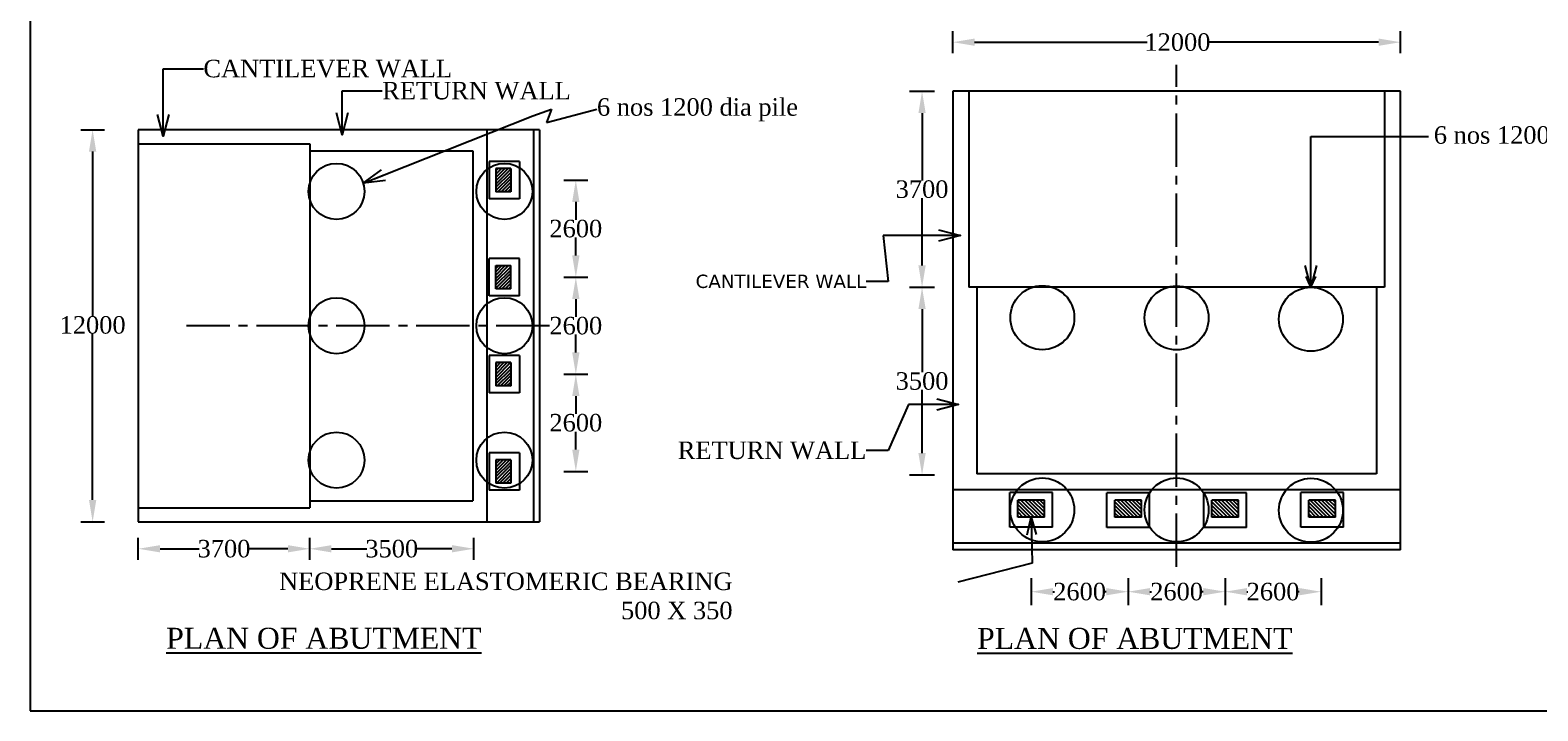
# Model space of a CAD drawing. Header units: millimetres. Extents: x -20950785 to 389010297, y -11535949 to 14056629.
# Tile 5 of 256: x 7967120 to 8031777, y -1181503 to -1152341. Entities that reach past the tile are written whole.
import ezdxf

# ---------------------------------------------------------------- set-up
doc = ezdxf.new("R2010")
doc.units = ezdxf.units.MM
doc.header["$LTSCALE"] = 60
doc.header["$MEASUREMENT"] = 0
doc.linetypes.add('CENTER2', pattern=[28.575, 19.05, -3.175, 3.175, -3.175])
doc.layers.add('TEXT', color=7, linetype='Continuous')
doc.dimstyles.get("Standard").update_dxf_attribs({"dimtxt": 400, "dimasz": 215, "dimexe": 0.18, "dimexo": 0.0625, "dimgap": 0.09, "dimtad": 0, "dimtih": 1, "dimtoh": 1, "dimdec": 0, "dimzin": 4, "dimdsep": 46, "dimtxsty": 'Standard', "dimblk": 'OPEN90', "dimcen": 0, "dimadec": 0, "dimazin": 1, "dimtfac": 1, "dimtdec": 0, "dimtix": 1, "dimtofl": 0, "dimtmove": 0, "dimatfit": 3, "dimldrblk": 'OPEN30', "dimfxl": 1, "dimtolj": 1, "dimtzin": 0, "dimarcsym": 0})
pattern_1 = [(45, (6699277.82, -1304423.08), (-70.710678, 70.710678), [])]

# ---------------------------------------------------------------- blocks, each defined once
blk = doc.blocks.new('*D218')
at = {"color": 0, "linetype": 'Continuous', "lineweight": -2, "transparency": 16777216}
for p, q in [((7990510, -1167084), (7990521, -1167084)), ((7990521, -1168019), (7990521, -1168782)), ((7990521, -1170308), (7990521, -1169545)), ((7990521, -1171243), (7990521, -1171243))]:
    blk.add_line(p, q, dxfattribs=at)
for points in [[(7990365, -1168019), (7990676, -1168019), (7990521, -1167084)], [(7990365, -1170308), (7990676, -1170308), (7990521, -1171243)]]:
    blk.add_solid(points, dxfattribs=at)
at = {"layer": 'Defpoints', "color": 0, "linetype": 'Continuous', "lineweight": -2, "transparency": 16777216}
for p in [(7990510, -1167084), (7990521, -1171243), (7990521, -1171243)]:
    blk.add_point(p, dxfattribs=at)
at = {"color": 0, "linetype": 'Continuous', "transparency": 16777216, "insert": (7990521, -1169164), "char_height": 500, "attachment_point": 5}
blk.add_mtext('\\A1;{\\fTimes New Roman|b0|i0|c0|p18;\\H1.5x;2600}', dxfattribs=at)
blk = doc.blocks.new('*D219')
at = {"color": 0, "linetype": 'Continuous', "lineweight": -2, "transparency": 16777216}
for p, q in [((7990521, -1162925), (7990521, -1162925)), ((7990521, -1163860), (7990521, -1164623)), ((7990521, -1166149), (7990521, -1165386)), ((7990500, -1167084), (7990521, -1167084))]:
    blk.add_line(p, q, dxfattribs=at)
for points in [[(7990365, -1163860), (7990677, -1163860), (7990521, -1162925)], [(7990365, -1166149), (7990677, -1166149), (7990521, -1167084)]]:
    blk.add_solid(points, dxfattribs=at)
at = {"layer": 'Defpoints', "color": 0, "linetype": 'Continuous', "lineweight": -2, "transparency": 16777216}
for p in [(7990521, -1162925), (7990500, -1167084), (7990521, -1167084)]:
    blk.add_point(p, dxfattribs=at)
at = {"color": 0, "linetype": 'Continuous', "transparency": 16777216, "insert": (7990521, -1165005), "char_height": 500, "attachment_point": 5}
blk.add_mtext('\\A1;{\\fTimes New Roman|b0|i0|c0|p18;\\H1.5x;2600}', dxfattribs=at)
blk = doc.blocks.new('*D220')
at = {"color": 0, "linetype": 'Continuous', "lineweight": -2, "transparency": 16777216}
for p, q in [((7969799, -1156605), (7969799, -1156605)), ((7969799, -1157540), (7969799, -1164592)), ((7969799, -1172470), (7969799, -1165355)), ((7969799, -1173405), (7969799, -1173405))]:
    blk.add_line(p, q, dxfattribs=at)
for points in [[(7969643, -1157540), (7969955, -1157540), (7969799, -1156605)], [(7969643, -1172470), (7969955, -1172470), (7969799, -1173405)]]:
    blk.add_solid(points, dxfattribs=at)
at = {"layer": 'Defpoints', "color": 0, "linetype": 'Continuous', "lineweight": -2, "transparency": 16777216}
for p in [(7969799, -1156605), (7969799, -1173405), (7969799, -1173405)]:
    blk.add_point(p, dxfattribs=at)
at = {"color": 0, "linetype": 'Continuous', "transparency": 16777216, "insert": (7969799, -1164974), "char_height": 500, "attachment_point": 5}
blk.add_mtext('\\A1;{\\fTimes New Roman|b0|i0|c0|p18;\\H1.5x;12000}', dxfattribs=at)
blk = doc.blocks.new('*D215')
at = {"color": 0, "linetype": 'Continuous', "lineweight": -2, "transparency": 16777216}
for p, q in [((7971758, -1174560), (7971758, -1174560)), ((7972693, -1174560), (7974368, -1174560)), ((7978173, -1174560), (7976499, -1174560)), ((7979108, -1174560), (7979108, -1174560))]:
    blk.add_line(p, q, dxfattribs=at)
for points in [[(7972693, -1174404), (7972693, -1174716), (7971758, -1174560)], [(7978173, -1174404), (7978173, -1174716), (7979108, -1174560)]]:
    blk.add_solid(points, dxfattribs=at)
at = {"layer": 'Defpoints', "color": 0, "linetype": 'Continuous', "lineweight": -2, "transparency": 16777216}
for p in [(7971758, -1174560), (7979108, -1174560), (7979108, -1174560)]:
    blk.add_point(p, dxfattribs=at)
at = {"color": 0, "linetype": 'Continuous', "transparency": 16777216, "insert": (7975433, -1174560), "char_height": 500, "attachment_point": 5}
blk.add_mtext('\\A1;{\\fTimes New Roman|b0|i0|c0|p18;\\H1.5x;3700}', dxfattribs=at)
blk = doc.blocks.new('*D216')
at = {"color": 0, "linetype": 'Continuous', "lineweight": -2, "transparency": 16777216}
for p, q in [((7979108, -1174560), (7979108, -1174560)), ((7980043, -1174560), (7981561, -1174560)), ((7985210, -1174560), (7983692, -1174560)), ((7986145, -1174560), (7986145, -1174560))]:
    blk.add_line(p, q, dxfattribs=at)
for points in [[(7980043, -1174404), (7980043, -1174716), (7979108, -1174560)], [(7985210, -1174404), (7985210, -1174716), (7986145, -1174560)]]:
    blk.add_solid(points, dxfattribs=at)
at = {"layer": 'Defpoints', "color": 0, "linetype": 'Continuous', "lineweight": -2, "transparency": 16777216}
for p in [(7979108, -1174560), (7986145, -1174560), (7986145, -1174560)]:
    blk.add_point(p, dxfattribs=at)
at = {"color": 0, "linetype": 'Continuous', "transparency": 16777216, "insert": (7982627, -1174560), "char_height": 500, "attachment_point": 5}
blk.add_mtext('\\A1;{\\fTimes New Roman|b0|i0|c0|p18;\\H1.5x;3500}', dxfattribs=at)
blk = doc.blocks.new('*D248')
at = {"color": 0, "linetype": 'Continuous', "lineweight": -2, "transparency": 16777216}
for p, q in [((8010048, -1176383), (8010048, -1176400)), ((8010983, -1176399), (8011050, -1176399)), ((8013269, -1176399), (8013202, -1176399)), ((8014204, -1176399), (8014204, -1176400))]:
    blk.add_line(p, q, dxfattribs=at)
for points in [[(8010983, -1176244), (8010983, -1176555), (8010048, -1176399)], [(8013269, -1176244), (8013269, -1176555), (8014204, -1176399)]]:
    blk.add_solid(points, dxfattribs=at)
at = {"layer": 'Defpoints', "color": 0, "linetype": 'Continuous', "lineweight": -2, "transparency": 16777216}
for p in [(8010048, -1176383), (8010048, -1176399), (8014204, -1176399)]:
    blk.add_point(p, dxfattribs=at)
at = {"color": 0, "linetype": 'Continuous', "transparency": 16777216, "insert": (8012126, -1176399), "char_height": 500, "attachment_point": 5}
blk.add_mtext('\\A1;{\\fTimes New Roman|b0|i0|c0|p18;\\H1.5x;2600}', dxfattribs=at)
blk = doc.blocks.new('*D249')
at = {"color": 0, "linetype": 'Continuous', "lineweight": -2, "transparency": 16777216}
for p, q in [((8014206, -1176383), (8014206, -1176400)), ((8015141, -1176400), (8015210, -1176400)), ((8017430, -1176400), (8017362, -1176400)), ((8018365, -1176400), (8018365, -1176400))]:
    blk.add_line(p, q, dxfattribs=at)
for points in [[(8015141, -1176244), (8015141, -1176556), (8014206, -1176400)], [(8017430, -1176244), (8017430, -1176556), (8018365, -1176400)]]:
    blk.add_solid(points, dxfattribs=at)
at = {"layer": 'Defpoints', "color": 0, "linetype": 'Continuous', "lineweight": -2, "transparency": 16777216}
for p in [(8014206, -1176383), (8014206, -1176400), (8018365, -1176400)]:
    blk.add_point(p, dxfattribs=at)
at = {"color": 0, "linetype": 'Continuous', "transparency": 16777216, "insert": (8016286, -1176400), "char_height": 500, "attachment_point": 5}
blk.add_mtext('\\A1;{\\fTimes New Roman|b0|i0|c0|p18;\\H1.5x;2600}', dxfattribs=at)
blk = doc.blocks.new('*D250')
at = {"color": 0, "linetype": 'Continuous', "lineweight": -2, "transparency": 16777216}
for p, q in [((8006689, -1152856), (8006689, -1152856)), ((8007624, -1152856), (8015021, -1152856)), ((8024948, -1152856), (8017621, -1152856)), ((8025883, -1152856), (8025883, -1152856))]:
    blk.add_line(p, q, dxfattribs=at)
for points in [[(8007624, -1152700), (8007624, -1153012), (8006689, -1152856)], [(8024948, -1152700), (8024948, -1153012), (8025883, -1152856)]]:
    blk.add_solid(points, dxfattribs=at)
at = {"layer": 'Defpoints', "color": 0, "linetype": 'Continuous', "lineweight": -2, "transparency": 16777216}
for p in [(8006689, -1152856), (8006689, -1152856), (8025883, -1152856)]:
    blk.add_point(p, dxfattribs=at)
at = {"color": 0, "linetype": 'Continuous', "transparency": 16777216, "insert": (8016321, -1152856), "char_height": 500, "attachment_point": 5}
blk.add_mtext('\\A1;{\\fTimes New Roman|b0|i0|c0|p18;\\H1.5x;12000}', dxfattribs=at)
blk = doc.blocks.new('*D251')
at = {"color": 0, "linetype": 'Continuous', "lineweight": -2, "transparency": 16777216}
for p, q in [((8005369, -1154959), (8005369, -1154959)), ((8005369, -1155894), (8005369, -1158775)), ((8005369, -1162421), (8005369, -1159540)), ((8005369, -1163356), (8005369, -1163356))]:
    blk.add_line(p, q, dxfattribs=at)
for points in [[(8005213, -1155894), (8005525, -1155894), (8005369, -1154959)], [(8005213, -1162421), (8005525, -1162421), (8005369, -1163356)]]:
    blk.add_solid(points, dxfattribs=at)
at = {"layer": 'Defpoints', "color": 0, "linetype": 'Continuous', "lineweight": -2, "transparency": 16777216}
for p in [(8005369, -1154959), (8005369, -1163356), (8005369, -1163356)]:
    blk.add_point(p, dxfattribs=at)
at = {"color": 0, "linetype": 'Continuous', "transparency": 16777216, "insert": (8005369, -1159157), "char_height": 500, "attachment_point": 5}
blk.add_mtext('\\A1;{\\fTimes New Roman|b0|i0|c0|p18;\\H1.5x;3700}', dxfattribs=at)
blk = doc.blocks.new('*D252')
at = {"color": 0, "linetype": 'Continuous', "lineweight": -2, "transparency": 16777216}
for p, q in [((8005369, -1163356), (8005369, -1163356)), ((8005369, -1164291), (8005369, -1166994)), ((8005369, -1170460), (8005369, -1167757)), ((8005369, -1171395), (8005369, -1171395))]:
    blk.add_line(p, q, dxfattribs=at)
for points in [[(8005213, -1164291), (8005525, -1164291), (8005369, -1163356)], [(8005213, -1170460), (8005525, -1170460), (8005369, -1171395)]]:
    blk.add_solid(points, dxfattribs=at)
at = {"layer": 'Defpoints', "color": 0, "linetype": 'Continuous', "lineweight": -2, "transparency": 16777216}
for p in [(8005369, -1163356), (8005369, -1171395), (8005369, -1171395)]:
    blk.add_point(p, dxfattribs=at)
at = {"color": 0, "linetype": 'Continuous', "transparency": 16777216, "insert": (8005369, -1167376), "char_height": 500, "attachment_point": 5}
blk.add_mtext('\\A1;{\\fTimes New Roman|b0|i0|c0|p18;\\H1.5x;3500}', dxfattribs=at)
blk = doc.blocks.new('*D267')
at = {"color": 0, "linetype": 'Continuous', "lineweight": -2, "transparency": 16777216}
for p, q in [((8018365, -1176400), (8018365, -1176400)), ((8019300, -1176400), (8019346, -1176400)), ((8021545, -1176400), (8021498, -1176400)), ((8022480, -1176400), (8022480, -1176400))]:
    blk.add_line(p, q, dxfattribs=at)
for points in [[(8019300, -1176244), (8019300, -1176556), (8018365, -1176400)], [(8021545, -1176244), (8021545, -1176556), (8022480, -1176400)]]:
    blk.add_solid(points, dxfattribs=at)
at = {"layer": 'Defpoints', "color": 0, "linetype": 'Continuous', "lineweight": -2, "transparency": 16777216}
for p in [(8018365, -1176400), (8018365, -1176400), (8022480, -1176400)]:
    blk.add_point(p, dxfattribs=at)
at = {"color": 0, "linetype": 'Continuous', "transparency": 16777216, "insert": (8020422, -1176400), "char_height": 500, "attachment_point": 5}
blk.add_mtext('\\A1;{\\fTimes New Roman|b0|i0|c0|p18;\\H1.5x;2600}', dxfattribs=at)
blk = doc.blocks.new('*D274')
at = {"color": 0, "linetype": 'Continuous', "lineweight": -2, "transparency": 16777216}
for p, q in [((7990521, -1158766), (7990521, -1158766)), ((7990521, -1159701), (7990521, -1160464)), ((7990521, -1161990), (7990521, -1161227)), ((7990500, -1162925), (7990521, -1162925))]:
    blk.add_line(p, q, dxfattribs=at)
for points in [[(7990365, -1159701), (7990677, -1159701), (7990521, -1158766)], [(7990365, -1161990), (7990677, -1161990), (7990521, -1162925)]]:
    blk.add_solid(points, dxfattribs=at)
at = {"layer": 'Defpoints', "color": 0, "linetype": 'Continuous', "lineweight": -2, "transparency": 16777216}
for p in [(7990521, -1158766), (7990500, -1162925), (7990521, -1162925)]:
    blk.add_point(p, dxfattribs=at)
at = {"color": 0, "linetype": 'Continuous', "transparency": 16777216, "insert": (7990521, -1160846), "char_height": 500, "attachment_point": 5}
blk.add_mtext('\\A1;{\\fTimes New Roman|b0|i0|c0|p18;\\H1.5x;2600}', dxfattribs=at)

msp = doc.modelspace()

# ---------------------------------------------------------------- hatches: boundary and pattern name
at = {"linetype": 'Continuous'}
h = msp.add_hatch(dxfattribs=at)
h.set_pattern_fill('ANSI31', color=256, scale=800)
h.set_pattern_definition([(45, (6699277.82, -1300805.58), (-70.710678, 70.710678), [])])
h.paths.add_polyline_path([(7987728.44, -1158266.76), (7987088.44, -1158266.76), (7987088.44, -1159266.76), (7987728.44, -1159266.76)])
h = msp.add_hatch(dxfattribs=at)
h.set_pattern_fill('ANSI31', color=256, scale=800)
h.set_pattern_definition(pattern_1)
h.paths.add_polyline_path([(7987088.44, -1162425.26), (7987728.44, -1162425.26), (7987728.44, -1163425.26), (7987088.44, -1163425.26)])
h = msp.add_hatch(dxfattribs=at)
h.set_pattern_fill('ANSI31', color=256, scale=800)
h.set_pattern_definition(pattern_1)
h.paths.add_polyline_path([(7987088.44, -1167584.26), (7987728.44, -1167584.26), (7987728.44, -1166584.26), (7987088.44, -1166584.26)])
h = msp.add_hatch(dxfattribs=at)
h.set_pattern_fill('ANSI31', color=256, scale=800)
h.set_pattern_definition([(45, (6699277.82, -1303882.08), (-70.710678, 70.710678), [])])
h.paths.add_polyline_path([(7987728.44, -1170743.26), (7987088.44, -1170743.26), (7987088.44, -1171743.26), (7987728.44, -1171743.26)])
h = msp.add_hatch(dxfattribs=at)
h.set_pattern_fill('ANSI31', color=256, scale=914, angle=-90)
h.set_pattern_definition([(315, (7858507.9, 298850.37), (80.78695, 80.78695), [])])
h.paths.add_polyline_path([(8010619, -1173204.46), (8010619, -1172473.26), (8009476.5, -1172473.26), (8009476.5, -1173204.46)])
h = msp.add_hatch(dxfattribs=at)
h.set_pattern_fill('ANSI31', color=256, scale=914, angle=-90)
h.set_pattern_definition([(315, (7857296.89, 298842.63), (80.78695, 80.78695), [])])
h.paths.add_polyline_path([(8013635.24, -1172481), (8013635.24, -1173212.2), (8014777.74, -1173212.2), (8014777.74, -1172481)])
h = msp.add_hatch(dxfattribs=at)
h.set_pattern_fill('ANSI31', color=256, scale=914, angle=-90)
h.set_pattern_definition([(315, (7861455.63, 298845.02), (80.78695, 80.78695), [])])
h.paths.add_polyline_path([(8017793.98, -1172478.62), (8017793.98, -1173209.82), (8018936.48, -1173209.82), (8018936.48, -1172478.62)])
h = msp.add_hatch(dxfattribs=at)
h.set_pattern_fill('ANSI31', color=256, scale=914, angle=-90)
h.set_pattern_definition([(315, (7860244.63, 298850.37), (80.78695, 80.78695), [])])
h.paths.add_polyline_path([(8023095.22, -1173204.46), (8023095.22, -1172473.26), (8021952.72, -1172473.26), (8021952.72, -1173204.46)])

# ---------------------------------------------------------------- linework, layer by layer
for p, q in [((7967119.97, -1056175.2), (7967119.97, -1181503.43)), ((8006688.86, -1153325.88), (8006688.86, -1152385.88)), ((8025882.86, -1153325.88), (8025882.86, -1152385.88)), ((8004831.73, -1154958.74), (8005905.68, -1154958.74)), ((8006688.86, -1154958.74), (8006688.86, -1174609.74)), ((8025882.86, -1154958.74), (8006688.86, -1154958.74)), ((8006688.86, -1154958.74), (8006688.86, -1162956.24)), ((8007374.36, -1154958.74), (8007374.36, -1163356.11)), ((8007374.36, -1154958.74), (8007374.36, -1155893.72)), ((8025197.36, -1154958.74), (8025197.36, -1163356.11)), ((8025882.86, -1174609.74), (8025882.86, -1154958.74)), ((7969290.83, -1156604.76), (7970307.33, -1156604.76)), ((7971758.44, -1156604.76), (7971758.44, -1173404.76)), ((7988958.44, -1156604.76), (7971758.44, -1156604.76)), ((7986708.44, -1156604.76), (7986708.44, -1173404.76)), ((7988708.44, -1156604.76), (7988708.44, -1173404.76)), ((7988958.44, -1156604.76), (7988958.44, -1173404.76)), ((7971758.44, -1157204.76), (7979108.44, -1157204.76)), ((7979108.44, -1157204.76), (7979108.44, -1172804.76)), ((7979108.44, -1157504.76), (7986108.44, -1157504.76)), ((7986108.44, -1157504.76), (7986108.44, -1172504.76)), ((7988108.44, -1157966.76), (7986808.44, -1157966.76)), ((7986808.44, -1157966.76), (7986808.44, -1159566.76)), ((7988108.44, -1157966.76), (7988108.44, -1159566.76)), ((7987728.44, -1158266.76), (7987088.44, -1158266.76)), ((7987088.44, -1158266.76), (7987088.44, -1159266.76)), ((7987728.44, -1158266.76), (7987728.44, -1159266.76)), ((7987728.44, -1159266.76), (7987088.44, -1159266.76)), ((7990012.29, -1158766.76), (7991028.79, -1158766.76)), ((7988108.44, -1159566.76), (7986808.44, -1159566.76)), ((7988108.44, -1162125.26), (7986808.44, -1162125.26)), ((7986808.44, -1163725.26), (7986808.44, -1162125.26)), ((7987088.44, -1163425.26), (7987088.44, -1162425.26)), ((7987728.44, -1163425.26), (7987728.44, -1162425.26)), ((7988108.44, -1163725.26), (7988108.44, -1162125.26)), ((7990012.29, -1162925.26), (7991028.79, -1162925.26)), ((7990012.47, -1162925.26), (7991028.97, -1162925.26)), ((7988108.44, -1163725.26), (7986808.44, -1163725.26)), ((7987728.44, -1163425.26), (7987088.44, -1163425.26)), ((8004831.73, -1163356.11), (8005905.68, -1163356.11)), ((8025197.36, -1163356.11), (8007374.36, -1163356.11)), ((8007717.11, -1163356.11), (8007717.11, -1171353.61)), ((8024854.61, -1163356.11), (8024854.61, -1171353.61)), ((7988108.44, -1166284.26), (7986808.44, -1166284.26)), ((7986808.44, -1166284.26), (7986808.44, -1167884.26)), ((7988108.44, -1166284.26), (7988108.44, -1167884.26)), ((7987728.44, -1166584.26), (7987088.44, -1166584.26)), ((7987088.44, -1166584.26), (7987088.44, -1167584.26)), ((7987728.44, -1166584.26), (7987728.44, -1167584.26)), ((7987728.44, -1167584.26), (7987088.44, -1167584.26)), ((7990012.29, -1167084.26), (7991028.79, -1167084.26)), ((7988108.44, -1167884.26), (7986808.44, -1167884.26)), ((8006688.86, -1167983.24), (8006688.86, -1169582.74)), ((8006688.86, -1169582.74), (8006688.86, -1174609.74)), ((7988108.44, -1170443.26), (7986808.44, -1170443.26)), ((7986808.44, -1170443.26), (7986808.44, -1172043.26)), ((7987728.44, -1170743.26), (7987088.44, -1170743.26)), ((7987088.44, -1170743.26), (7987088.44, -1171743.26)), ((7987728.44, -1170743.26), (7987728.44, -1171743.26)), ((7988108.44, -1170443.26), (7988108.44, -1172043.26)), ((7990012.29, -1171243.26), (7991028.79, -1171243.26)), ((8004831.73, -1171394.91), (8005905.68, -1171394.91)), ((8024854.61, -1171353.61), (8007717.11, -1171353.61)), ((7988108.44, -1172043.26), (7986808.44, -1172043.26)), ((7987728.44, -1171743.26), (7987088.44, -1171743.26)), ((8025882.86, -1172039.11), (8006688.86, -1172039.11)), ((8009133.75, -1173638.61), (8009133.75, -1172153.36)), ((8010961.75, -1172153.36), (8009133.75, -1172153.36)), ((8010961.75, -1173638.61), (8010961.75, -1172153.36)), ((8013292.49, -1173646.35), (8013292.49, -1172161.1)), ((8015120.49, -1172161.1), (8013292.49, -1172161.1)), ((8015120.49, -1173646.35), (8015120.49, -1172161.1)), ((8017451.23, -1173643.97), (8017451.23, -1172158.72)), ((8019279.23, -1172158.72), (8017451.23, -1172158.72)), ((8019279.23, -1173643.97), (8019279.23, -1172158.72)), ((8021609.97, -1173638.61), (8021609.97, -1172153.36)), ((8023437.97, -1172153.36), (8021609.97, -1172153.36)), ((8023437.97, -1173638.61), (8023437.97, -1172153.36)), ((7971758.44, -1172804.76), (7979108.44, -1172804.76)), ((7971758.44, -1172804.76), (7972576.8, -1172804.76)), ((7979108.44, -1172504.76), (7986108.44, -1172504.76)), ((8009476.5, -1173204.46), (8009476.5, -1172473.26)), ((8010619, -1172473.26), (8009476.5, -1172473.26)), ((8010619, -1173204.46), (8010619, -1172473.26)), ((8013635.24, -1173212.2), (8013635.24, -1172481)), ((8014777.74, -1172481), (8013635.24, -1172481)), ((8014777.74, -1173212.2), (8014777.74, -1172481)), ((8017793.98, -1173209.82), (8017793.98, -1172478.62)), ((8018936.48, -1172478.62), (8017793.98, -1172478.62)), ((8018936.48, -1173209.82), (8018936.48, -1172478.62)), ((8021952.72, -1173204.46), (8021952.72, -1172473.26)), ((8023095.22, -1172473.26), (8021952.72, -1172473.26)), ((8023095.22, -1173204.46), (8023095.22, -1172473.26)), ((7969290.83, -1173404.76), (7970307.33, -1173404.76)), ((7971758.44, -1173404.76), (7988958.44, -1173404.76)), ((7971758.44, -1173404.76), (7978758.44, -1173404.76)), ((7983158.44, -1173404.76), (7984558.44, -1173404.76)), ((7984558.44, -1173404.76), (7988958.44, -1173404.76)), ((8010619, -1173204.46), (8009476.5, -1173204.46)), ((8014777.74, -1173212.2), (8013635.24, -1173212.2)), ((8018936.48, -1173209.82), (8017793.98, -1173209.82)), ((8023095.22, -1173204.46), (8021952.72, -1173204.46)), ((7971758.44, -1175030.26), (7971758.44, -1174090.26)), ((7979108.44, -1175030.26), (7979108.44, -1174090.26)), ((7986144.58, -1175030.26), (7986144.58, -1174090.26)), ((8010961.75, -1173638.61), (8009133.75, -1173638.61)), ((8015120.49, -1173646.35), (8013292.49, -1173646.35)), ((8019279.23, -1173643.97), (8017451.23, -1173643.97)), ((8023437.97, -1173638.61), (8021609.97, -1173638.61)), ((8025882.86, -1174324.11), (8006688.86, -1174324.11)), ((8025882.86, -1174609.74), (8006688.86, -1174609.74)), ((8010047.75, -1175813.77), (8010047.75, -1176975.12)), ((8014206.49, -1175821.51), (8014206.49, -1176982.86)), ((8018365.23, -1175819.12), (8018365.23, -1176980.48)), ((8022479.51, -1175813.77), (8022479.51, -1176975.12)), ((7967119.97, -1181503.43), (8138623.68, -1181503.43))]:
    msp.add_line(p, q, dxfattribs=at)
at = {"linetype": 'CENTER2', "ltscale": 2}
for p, q in [((8016285.86, -1175338.73), (8016285.86, -1153819.71)), ((7989392.64, -1165004.76), (7973827.76, -1165004.76))]:
    msp.add_line(p, q, dxfattribs=at)
at = {"linetype": 'Continuous', "lineweight": -2, "ltscale": 2}
for p, q in [((7987088.44, -1162425.26), (7987728.44, -1162425.26)), ((8022044.12, -1163356.11), (8021839.26, -1162899.83)), ((8022044.12, -1163356.11), (8022248.98, -1162899.83))]:
    msp.add_line(p, q, dxfattribs=at)
at = {"linetype": 'Continuous'}
for centre, radius in [((7980258.44, -1159246.76), 1200), ((7987458.44, -1159246.76), 1200), ((7980258.44, -1165004.76), 1200), ((7987458.44, -1165004.76), 1200), ((8010527.6, -1164658.96), 1371), ((8016285.86, -1164669.99), 1371), ((8022044.12, -1164727.11), 1371), ((7980258.44, -1170762.76), 1200), ((7987458.44, -1170762.76), 1200), ((8010526, -1172895.7), 1371), ((8016285.86, -1172895.99), 1371), ((8022044.12, -1172911.88), 1371)]:
    msp.add_circle(centre, radius, dxfattribs=at)

# ---------------------------------------------------------------- texts
for s, insert, char_height, width, attachment_point in [('{\\fTimes New Roman|b0|i0|c0|p18;CANTILEVER WALL}', (7974548.51, -1153993.07), 750, 12909.5255, 4), ('{\\fTimes New Roman|b0|i0|c0|p18;RETURN WALL}', (7982219.47, -1154938.97), 750, 8608.9646, 4), ('{\\fVerdana|b0|i0|c0|p34;CANTILEVER WALL}', (8002976.82, -1163106.26), 571.25, 14749.1329, 6), ('{\\fTimes New Roman|b0|i0|c0|p18;RETURN WALL}', (8002978.48, -1170349.29), 750, 8075.655, 6), ('{\\fTimes New Roman|b0|i0|c0|p18;\\H1.15385x;\\LPLAN OF ABUTMENT\\Fitalicc|c0;\\H1.00308x; \\H0.864x; }', (7972956.21, -1177944.86), 780, 19383.7853, 1)]:
    msp.add_mtext(s, dxfattribs=dict(at, insert=insert, char_height=char_height, width=width, attachment_point=attachment_point))
at = {"linetype": 'Continuous', "char_height": 750}
for s, insert, attachment_point in [('{\\fTimes New Roman|b0|i0|c0|p18;6 nos 1200 dia pile}', (7991427.72, -1155753.1), 4), ('{\\fTimes New Roman|b0|i0|c0|p18;NEOPRENE ELASTOMERIC BEARING\\P 500 X 350 }', (7997242.15, -1176585.11), 6)]:
    msp.add_mtext(s, dxfattribs=dict(at, insert=insert, attachment_point=attachment_point))
at = {"linetype": 'Continuous', "insert": (8027315.4, -1156953.56), "char_height": 750, "attachment_point": 4, "rotation": 0.0230157}
msp.add_mtext('{\\fTimes New Roman|b0|i0|c0|p18;6 nos 1200 dia pile}', dxfattribs=at)
at = {"color": 7, "linetype": 'Continuous', "lineweight": -2, "ltscale": 2, "true_color": 0xffffff, "insert": (8027094.27, -1159779.24), "char_height": 500, "attachment_point": 1}
msp.add_mtext('\\A1;', dxfattribs=at)
at = {"layer": 'TEXT', "linetype": 'Continuous', "insert": (8007730.76, -1177950.75), "char_height": 900, "width": 18234.4704, "attachment_point": 1}
msp.add_mtext('{\\fTimes New Roman|b0|i0|c0|p18;\\LPLAN OF ABUTMENT }', dxfattribs=at)

# ---------------------------------------------------------------- dimensions: what is measured, and where the dimension line sits
at = {"linetype": 'Continuous'}
for base, p1, p2, angle, picture, middle in [((8006688.86, -1152855.88), (8025882.86, -1152855.88), (8006688.86, -1152855.88), 180, '*D250', (8016321.14, -1152855.88)), ((7969799.26, -1173404.76), (7969799.26, -1156604.76), (7969799.26, -1173404.76), 270, '*D220', (7969799.26, -1164973.88))]:
    dim = msp.add_linear_dim(base=base, p1=p1, p2=p2, angle=angle, text='{\\fTimes New Roman|b0|i0|c0|p18;\\H1.5x;12000}', dimstyle='Standard', override={"dimtxt": 500, "dimasz": 935, "dimfxl": 300}, dxfattribs=at)
    dim.commit()
    dim.dimension.update_dxf_attribs({"geometry": picture, "text_midpoint": middle, "dimtype": 160})
for base, p1, p2, angle, text, picture, middle in [((8005368.7, -1163356.11), (8005368.7, -1154958.74), (8005368.7, -1163356.11), 270, '{\\fTimes New Roman|b0|i0|c0|p18;\\H1.5x;3700}', '*D251', (8005368.7, -1159157.42)), ((7990520.72, -1162925.26), (7990520.72, -1158766.26), (7990500.31, -1162925.26), 90, '{\\fTimes New Roman|b0|i0|c0|p18;\\H1.5x;2600}', '*D274', (7990520.72, -1160845.76)), ((7990520.72, -1167084.26), (7990520.72, -1162925.26), (7990500.31, -1167084.26), 90, '{\\fTimes New Roman|b0|i0|c0|p18;\\H1.5x;2600}', '*D219', (7990520.72, -1165004.76)), ((8005368.7, -1171394.91), (8005368.7, -1163356.11), (8005368.7, -1171394.91), 270, '{\\fTimes New Roman|b0|i0|c0|p18;\\H1.5x;3500}', '*D252', (8005368.7, -1167375.51)), ((7990520.54, -1171243.26), (7990510.34, -1167084.26), (7990520.54, -1171243.26), 90, '{\\fTimes New Roman|b0|i0|c0|p18;\\H1.5x;2600}', '*D218', (7990520.54, -1169163.76))]:
    dim = msp.add_linear_dim(base=base, p1=p1, p2=p2, angle=angle, text=text, dimstyle='Standard', override={"dimtxt": 500, "dimasz": 935, "dimfxl": 300}, dxfattribs=at)
    dim.commit()
    dim.dimension.update_dxf_attribs({"geometry": picture, "text_midpoint": middle})
for base, p1, p2, text, picture, middle in [((7979108.44, -1174560.26), (7971758.44, -1174560.26), (7979108.44, -1174560.26), '{\\fTimes New Roman|b0|i0|c0|p18;\\H1.5x;3700}', '*D215', (7975433.44, -1174560.26)), ((7986144.58, -1174560.26), (7979108.44, -1174560.26), (7986144.58, -1174560.26), '{\\fTimes New Roman|b0|i0|c0|p18;\\H1.5x;3500}', '*D216', (7982626.51, -1174560.26)), ((8010047.75, -1176399.34), (8014203.73, -1176399.34), (8010047.75, -1176382.79), '{\\fTimes New Roman|b0|i0|c0|p18;\\H1.5x;2600}', '*D248', (8012125.74, -1176399.34)), ((8014206.49, -1176399.8), (8018365.23, -1176399.8), (8014206.49, -1176382.61), '{\\fTimes New Roman|b0|i0|c0|p18;\\H1.5x;2600}', '*D249', (8016285.86, -1176399.8)), ((8018365.23, -1176399.8), (8022479.51, -1176399.8), (8018365.23, -1176399.92), '{\\fTimes New Roman|b0|i0|c0|p18;\\H1.5x;2600}', '*D267', (8020422.37, -1176399.8))]:
    dim = msp.add_linear_dim(base=base, p1=p1, p2=p2, text=text, dimstyle='Standard', override={"dimtxt": 500, "dimasz": 935, "dimfxl": 300}, dxfattribs=at)
    dim.commit()
    dim.dimension.update_dxf_attribs({"geometry": picture, "text_midpoint": middle})

# ---------------------------------------------------------------- leaders
at = {"linetype": 'Continuous', "annotation_type": 0, "has_hookline": 1}
for points, override, hookline_direction, text_width in [([(7972827.42, -1156888.95), (7972827.42, -1153993.07), (7974548.42, -1153993.07)], {"dimtxt": 500, "dimasz": 935, "dimfxl": 300}, 0, 10362.11), ([(7980498.38, -1156820.76), (7980498.38, -1154938.97), (7982219.38, -1154938.97)], {"dimtxt": 500, "dimasz": 935, "dimfxl": 300}, 0, 7861.75), ([(7981407.7, -1158901.52), (7988682.35, -1156011.32), (7989476.57, -1155724.63), (7989264.61, -1156294.53), (7991427.63, -1155723.84)], {"dimtxt": 500, "dimasz": 935, "dimfxl": 300}, 0, 8348.95), ([(8007013.54, -1161139.91), (8003705, -1161139.91), (8003911.91, -1163106.26), (8002976.91, -1163106.26)], {"dimtxt": 500, "dimasz": 935, "dimfxl": 300}, 1, 7424.33), ([(8006935.64, -1168382.95), (8004785.69, -1168382.95), (8003913.57, -1170349.29), (8002978.57, -1170349.29)], {"dimtxt": 500, "dimasz": 935, "dimfxl": 300}, 1, 7861.75), ([(8010047.75, -1173204.46), (8010097.95, -1175181.08), (8006899.06, -1175996.8)], {"dimtxt": 500, "dimasz": 750, "dimfxl": 300}, 1, 18994.95)]:
    msp.add_leader(points, dimstyle='Standard', override=override, dxfattribs=dict(at, hookline_direction=hookline_direction, text_width=text_width))
at = {"linetype": 'Continuous'}
msp.add_leader([(8022044.12, -1163356.11), (8022044.12, -1156896.71), (8027094.18, -1156896.71)], dimstyle='Standard', override={"dimtxt": 500, "dimasz": 935, "dimfxl": 300}, dxfattribs=at)

doc.saveas('drawing.dxf')
